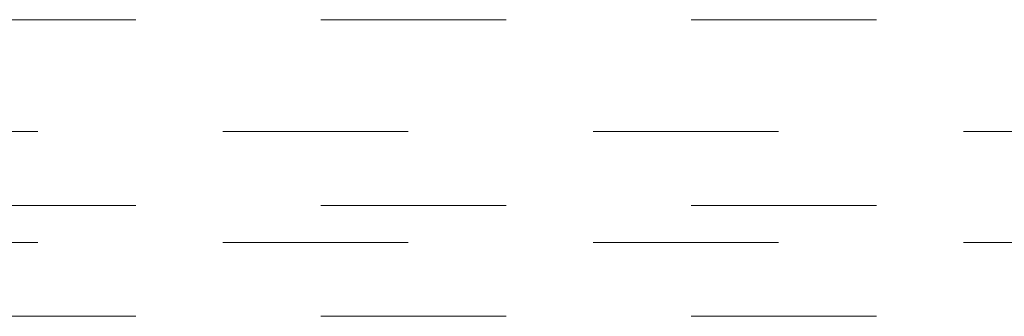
# Model space of a CAD drawing. Header units: metres. Extents: x 69 to 122.5, y -21.4 to -4.6.
# Tile 201 of 250: x 84.931 to 85.463, y -17.146 to -16.985. Entities that reach past the tile are written whole.
import ezdxf

# ---------------------------------------------------------------- set-up
doc = ezdxf.new("R2010")
doc.units = ezdxf.units.M
doc.header["$LTSCALE"] = 0.02
doc.linetypes.add('gestrichelt - 01', pattern=[2, 1, -1])
doc.layers.add('030_Sonnenschutzarbeiten-außen', color=7, linetype='Continuous', lineweight=5)

msp = doc.modelspace()

# ---------------------------------------------------------------- linework, layer by layer
at = {"layer": '030_Sonnenschutzarbeiten-außen', "color": 8, "linetype": 'gestrichelt - 01', "lineweight": 5, "true_color": 0x808080}
for p, q in [((80.89346, -16.98512), (85.81019, -16.98512)), ((85.74058, -17.04552), (80.89346, -17.04552)), ((80.89346, -17.08552), (85.74058, -17.08552)), ((85.74058, -17.10552), (80.89346, -17.10552)), ((80.89346, -17.14552), (85.74058, -17.14552))]:
    msp.add_line(p, q, dxfattribs=at)

doc.saveas('drawing.dxf')
